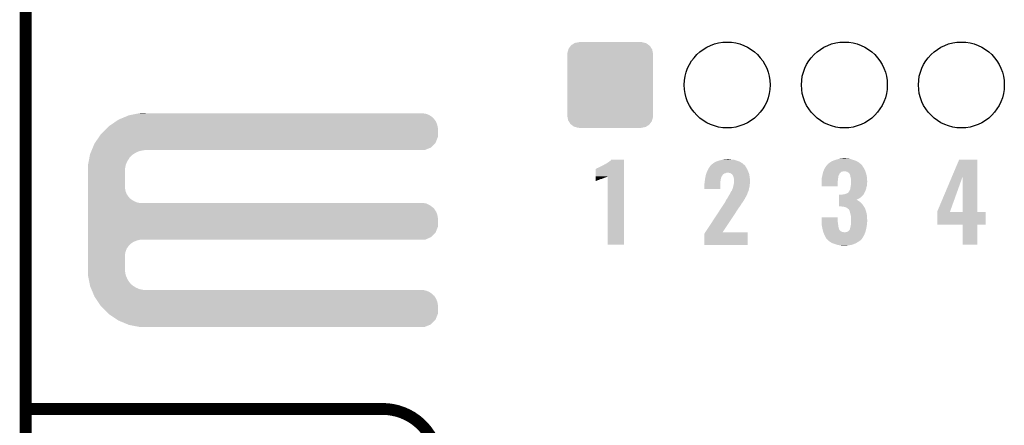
# Model space of a CAD drawing. Extents: x -0.05 to 0.95, y -0.15 to 2.1.
# Tile 19 of 35: x -0.05 to 0.44, y 0.74 to 0.95. Entities that reach past the tile are written whole.
import ezdxf

# ---------------------------------------------------------------- set-up
doc = ezdxf.new("R2010")
doc.units = 0
doc.layers.get('0').update_dxf_attribs({"linetype": 'CONTINUOUS'})
for name, color, linetype in [('HALL_CURRENT_24_V100_GKO', 5, 'CONTINUOUS'), ('HALL_CURRENT_24_V100_GTO', 14, 'CONTINUOUS'), ('HALL_CURRENT_24_V100_GTS', 12, 'CONTINUOUS')]:
    doc.layers.add(name, color=color, linetype=linetype)

# ---------------------------------------------------------------- blocks, each defined once
blk = doc.blocks.new('ROUND_40')
blk.add_circle((0, 0), 0.02165)
blk = doc.blocks.new('CUSTOM_48')
for points in [[(-0.01995, 0.0197), (-0.0197, 0.02003), (0.02003, 0.0197), (0.01959, 0.02003)], [(-0.0197, 0.02003), (-0.01817, 0.021), (0.01959, 0.02003), (0.0183, 0.021)], [(-0.01817, 0.021), (-0.01787, 0.02118), (0.0183, 0.021), (0.01762, 0.02118)], [(-0.01787, 0.02118), (-0.01586, 0.02158), (0.01762, 0.02118), (0.01621, 0.02158)], [(-0.01586, 0.02158), (-0.01575, 0.0216), (0.01621, 0.02158), (0.01575, 0.0216)], [(-0.01575, 0.0216), (-0.01575, 0.02165), (0.01575, 0.0216), (0.01575, 0.02165)], [(-0.02165, -0.01575), (-0.02165, 0.01575), (0.02165, -0.01575), (0.02165, 0.01575)], [(-0.0216, 0.01575), (-0.02158, 0.01621), (0.0216, 0.01575), (0.02151, 0.01621)], [(-0.02158, 0.01621), (-0.02111, 0.01787), (0.02151, 0.01621), (0.02118, 0.01787)], [(-0.02111, 0.01787), (-0.021, 0.0183), (0.02118, 0.01787), (0.02092, 0.0183)], [(-0.021, 0.0183), (-0.01995, 0.0197), (0.02092, 0.0183), (0.02003, 0.0197)], [(-0.02151, -0.01621), (-0.0216, -0.01575), (0.02158, -0.01621), (0.0216, -0.01575)], [(-0.02118, -0.01787), (-0.02151, -0.01621), (0.02111, -0.01787), (0.02158, -0.01621)], [(-0.02092, -0.0183), (-0.02118, -0.01787), (0.021, -0.0183), (0.02111, -0.01787)], [(-0.02003, -0.0197), (-0.02092, -0.0183), (0.01995, -0.0197), (0.021, -0.0183)], [(-0.01959, -0.02003), (-0.02003, -0.0197), (0.0197, -0.02003), (0.01995, -0.0197)], [(-0.0183, -0.021), (-0.01959, -0.02003), (0.01817, -0.021), (0.0197, -0.02003)], [(-0.01762, -0.02118), (-0.0183, -0.021), (0.01787, -0.02118), (0.01817, -0.021)], [(-0.01621, -0.02158), (-0.01762, -0.02118), (0.01586, -0.02158), (0.01787, -0.02118)], [(-0.01575, -0.0216), (-0.01621, -0.02158), (0.01575, -0.0216), (0.01586, -0.02158)], [(-0.01575, -0.02165), (-0.01575, -0.0216), (0.01575, -0.02165), (0.01575, -0.0216)]]:
    blk.add_solid(points)

msp = doc.modelspace()

# ---------------------------------------------------------------- linework, layer by layer
at = {"layer": 'HALL_CURRENT_24_V100_GKO', "const_width": 0.006}
msp.add_lwpolyline([(-0.05, -0.15), (-0.05, 2.01)], dxfattribs=at)
at = {"layer": 'HALL_CURRENT_24_V100_GTO', "const_width": 0.006}
msp.add_lwpolyline([(-0.05, 0.75), (0.13, 0.75)], dxfattribs=at)
msp.add_lwpolyline([(0.158, 0.722, 0.414214), (0.13, 0.75)], format="xyb", dxfattribs=at)
at = {"layer": 'HALL_CURRENT_24_V100_GTO'}
for points in [[(0.00261, 0.8982), (0.00566, 0.8988), (0.1536, 0.8982), (0.1521, 0.8988)], [(0.00566, 0.8988), (0.00719, 0.8991), (0.1521, 0.8988), (0.1505, 0.8991)], [(0.00719, 0.8991), (0.00769, 0.8992), (0.0106, 0.8991), (0.0106, 0.8992)], [(0.00769, 0.8992), (0.0077, 0.8992), (0.0106, 0.8992), (0.0077, 0.8992)], [(-0.00698, 0.8933), (-0.0048, 0.8948), (0.1576, 0.8933), (0.157, 0.8948)], [(-0.0048, 0.8948), (-0.0032, 0.8959), (0.157, 0.8948), (0.15624, 0.8959)], [(-0.0032, 0.8959), (-0.00272, 0.8961), (0.15624, 0.8959), (0.1561, 0.8961)], [(-0.00272, 0.8961), (0.00017, 0.8973), (0.1561, 0.8961), (0.1549, 0.8973)], [(0.00017, 0.8973), (0.0021, 0.8981), (0.1549, 0.8973), (0.15374, 0.8981)], [(0.0021, 0.8981), (0.00261, 0.8982), (0.15374, 0.8981), (0.1536, 0.8982)], [(-0.0121, 0.8885), (-0.01, 0.8905), (0.1579, 0.8885), (0.1579, 0.8905)], [(-0.01, 0.8905), (-0.00886, 0.8917), (0.1579, 0.8905), (0.1579, 0.8917)], [(-0.00886, 0.8917), (-0.008, 0.8926), (0.1579, 0.8917), (0.15773, 0.8926)], [(-0.008, 0.8926), (-0.00698, 0.8933), (0.15773, 0.8926), (0.1576, 0.8933)], [(-0.0153, 0.8838), (-0.01503, 0.8842), (0.1563, 0.8838), (0.1567, 0.8842)], [(-0.01503, 0.8842), (-0.01299, 0.8872), (0.1567, 0.8842), (0.1579, 0.8872)], [(-0.01299, 0.8872), (-0.0121, 0.8885), (0.1579, 0.8872), (0.1579, 0.8885)], [(-0.0175, 0.8785), (-0.01717, 0.8793), (0.00436, 0.8785), (0.0056, 0.8793)], [(-0.01717, 0.8793), (-0.01684, 0.8801), (0.0056, 0.8793), (0.0075, 0.8801)], [(-0.01684, 0.8801), (-0.01667, 0.8805), (0.0075, 0.8801), (0.0096, 0.8805)], [(-0.01667, 0.8805), (-0.01663, 0.8806), (0.0096, 0.8805), (0.0106, 0.8806)], [(-0.01663, 0.8806), (-0.01613, 0.8818), (0.1513, 0.8806), (0.1543, 0.8818)], [(-0.01613, 0.8818), (-0.0153, 0.8838), (0.1543, 0.8818), (0.1563, 0.8838)], [(-0.01856, 0.8731), (-0.01819, 0.875), (0.0005, 0.8731), (0.0013, 0.875)], [(-0.01819, 0.875), (-0.01785, 0.8767), (0.0013, 0.875), (0.0024, 0.8767)], [(-0.01785, 0.8767), (-0.0177, 0.8775), (0.0024, 0.8767), (0.0031, 0.8775)], [(-0.0177, 0.8775), (-0.01756, 0.8782), (0.0031, 0.8775), (0.0039, 0.8782)], [(-0.01756, 0.8782), (-0.0175, 0.8785), (0.0039, 0.8782), (0.00436, 0.8785)], [(0.2426, 0.8737), (0.2432, 0.874), (0.2518, 0.8737), (0.2518, 0.874)], [(0.2432, 0.874), (0.2444, 0.8748), (0.2518, 0.874), (0.2518, 0.8748)], [(0.2444, 0.8748), (0.245, 0.8753), (0.2518, 0.8748), (0.2518, 0.8753)], [(0.245, 0.8753), (0.2454, 0.8758), (0.2518, 0.8753), (0.2518, 0.8758)], [(0.2454, 0.8758), (0.2454, 0.8758), (0.2518, 0.8758), (0.2454, 0.8758)], [(0.2964, 0.8736), (0.29704, 0.8741), (0.3118, 0.8736), (0.3112, 0.8741)], [(0.29704, 0.8741), (0.2973, 0.8743), (0.3112, 0.8741), (0.31083, 0.8743)], [(0.2973, 0.8743), (0.29838, 0.8748), (0.31083, 0.8743), (0.3099, 0.8748)], [(0.29838, 0.8748), (0.2986, 0.8749), (0.3099, 0.8748), (0.30962, 0.8749)], [(0.2986, 0.8749), (0.2998, 0.8753), (0.30962, 0.8749), (0.3085, 0.8753)], [(0.2998, 0.8753), (0.3001, 0.8754), (0.3085, 0.8753), (0.30817, 0.8754)], [(0.3001, 0.8754), (0.30145, 0.8757), (0.30817, 0.8754), (0.3072, 0.8757)], [(0.30145, 0.8757), (0.3019, 0.8758), (0.3072, 0.8757), (0.3059, 0.8758)], [(0.3019, 0.8758), (0.30295, 0.8759), (0.3059, 0.8758), (0.3049, 0.8759)], [(0.30295, 0.8759), (0.304, 0.876), (0.3049, 0.8759), (0.3045, 0.876)], [(0.3549, 0.8738), (0.3556, 0.8743), (0.37082, 0.8738), (0.37022, 0.8743)], [(0.3556, 0.8743), (0.35575, 0.8744), (0.37022, 0.8743), (0.3701, 0.8744)], [(0.35575, 0.8744), (0.3565, 0.8749), (0.3701, 0.8744), (0.36917, 0.8749)], [(0.3565, 0.8749), (0.35702, 0.8751), (0.36917, 0.8749), (0.3688, 0.8751)], [(0.35702, 0.8751), (0.3578, 0.8754), (0.3688, 0.8751), (0.3679, 0.8754)], [(0.3578, 0.8754), (0.35836, 0.8756), (0.3679, 0.8754), (0.3673, 0.8756)], [(0.35836, 0.8756), (0.3592, 0.8759), (0.3673, 0.8756), (0.36652, 0.8759)], [(0.3592, 0.8759), (0.36033, 0.8761), (0.36652, 0.8759), (0.366, 0.8761)], [(0.36033, 0.8761), (0.3609, 0.8762), (0.366, 0.8761), (0.3648, 0.8762)], [(0.3609, 0.8762), (0.36185, 0.8763), (0.3648, 0.8762), (0.3638, 0.8763)], [(0.36185, 0.8763), (0.3628, 0.8764), (0.3638, 0.8763), (0.3633, 0.8764)], [(0.41725, 0.8674), (0.4208, 0.8758), (0.43, 0.8674), (0.43, 0.8758)], [(0.4208, 0.8758), (0.4208, 0.8758), (0.43, 0.8758), (0.4208, 0.8758)], [(-0.0186, 0.8729), (-0.01856, 0.8731), (0.00046, 0.8729), (0.0005, 0.8731)], [(-0.01854, 0.8711), (-0.0186, 0.8729), (0.0001, 0.8711), (0.00046, 0.8729)], [(-0.0185, 0.87), (-0.01854, 0.8711), (0.0001, 0.87), (0.0001, 0.8711)], [(-0.0185, 0.8614), (-0.0185, 0.87), (0.0001, 0.8614), (0.0001, 0.87)], [(0.2375, 0.8673), (0.2375, 0.871), (0.2518, 0.8673), (0.2518, 0.871)], [(0.2376, 0.871), (0.2378, 0.8712), (0.2518, 0.871), (0.2518, 0.8712)], [(0.2378, 0.8712), (0.2381, 0.8714), (0.2518, 0.8712), (0.2518, 0.8714)], [(0.2381, 0.8714), (0.2386, 0.8716), (0.2518, 0.8714), (0.2518, 0.8716)], [(0.2386, 0.8716), (0.2393, 0.8719), (0.2518, 0.8716), (0.2518, 0.8719)], [(0.2393, 0.8719), (0.2409, 0.8727), (0.2518, 0.8719), (0.2518, 0.8727)], [(0.2409, 0.8727), (0.2418, 0.8732), (0.2518, 0.8727), (0.2518, 0.8732)], [(0.2418, 0.8732), (0.2419, 0.8733), (0.2518, 0.8732), (0.2518, 0.8733)], [(0.2419, 0.8733), (0.2422, 0.8734), (0.2518, 0.8733), (0.2518, 0.8734)], [(0.2422, 0.8734), (0.2426, 0.8737), (0.2518, 0.8734), (0.2518, 0.8737)], [(0.29331, 0.8689), (0.29337, 0.8691), (0.303, 0.8689), (0.3034, 0.8691)], [(0.29337, 0.8691), (0.29341, 0.8692), (0.3034, 0.8691), (0.3038, 0.8692)], [(0.29341, 0.8692), (0.2935, 0.8695), (0.31461, 0.8692), (0.31451, 0.8695)], [(0.2935, 0.8695), (0.29365, 0.8698), (0.31451, 0.8695), (0.3144, 0.8698)], [(0.29365, 0.8698), (0.2942, 0.8709), (0.3144, 0.8698), (0.3139, 0.8709)], [(0.2942, 0.8709), (0.2943, 0.8711), (0.3139, 0.8709), (0.31378, 0.8711)], [(0.2943, 0.8711), (0.29481, 0.8719), (0.31378, 0.8711), (0.3133, 0.8719)], [(0.29481, 0.8719), (0.2952, 0.8725), (0.3133, 0.8719), (0.31296, 0.8725)], [(0.2952, 0.8725), (0.29525, 0.8726), (0.31296, 0.8725), (0.3129, 0.8726)], [(0.29525, 0.8726), (0.2953, 0.8727), (0.3129, 0.8726), (0.3128, 0.8727)], [(0.2953, 0.8727), (0.2957, 0.8731), (0.3128, 0.8727), (0.3124, 0.8731)], [(0.2957, 0.8731), (0.2964, 0.8736), (0.3124, 0.8731), (0.3118, 0.8736)], [(0.3052, 0.869), (0.3042, 0.8692), (0.31469, 0.869), (0.31461, 0.8692)], [(0.3058, 0.8687), (0.3052, 0.869), (0.31479, 0.8687), (0.31469, 0.869)], [(0.35204, 0.8689), (0.3521, 0.8692), (0.3606, 0.8689), (0.3609, 0.8692)], [(0.3521, 0.8692), (0.35224, 0.8696), (0.3609, 0.8692), (0.3613, 0.8696)], [(0.35224, 0.8696), (0.35228, 0.8697), (0.3613, 0.8696), (0.3618, 0.8697)], [(0.35228, 0.8697), (0.35231, 0.8698), (0.3618, 0.8697), (0.3622, 0.8698)], [(0.35231, 0.8698), (0.35235, 0.8699), (0.3622, 0.8698), (0.3625, 0.8699)], [(0.35235, 0.8699), (0.35242, 0.8701), (0.37347, 0.8699), (0.3734, 0.8701)], [(0.35235, 0.8699), (0.35235, 0.8699), (0.3625, 0.8699), (0.3628, 0.8699)], [(0.35242, 0.8701), (0.3526, 0.8706), (0.3734, 0.8701), (0.37317, 0.8706)], [(0.3526, 0.8706), (0.35292, 0.8712), (0.37317, 0.8706), (0.3729, 0.8712)], [(0.35292, 0.8712), (0.3534, 0.8721), (0.3729, 0.8712), (0.3723, 0.8721)], [(0.3534, 0.8721), (0.35407, 0.8729), (0.3723, 0.8721), (0.3718, 0.8729)], [(0.35407, 0.8729), (0.3544, 0.8733), (0.3718, 0.8729), (0.3714, 0.8733)], [(0.3544, 0.8733), (0.35445, 0.8734), (0.3714, 0.8733), (0.3713, 0.8734)], [(0.35445, 0.8734), (0.3545, 0.8735), (0.3713, 0.8734), (0.37118, 0.8735)], [(0.3545, 0.8735), (0.3549, 0.8738), (0.37118, 0.8735), (0.37082, 0.8738)], [(0.3635, 0.8698), (0.3628, 0.8699), (0.3735, 0.8698), (0.37347, 0.8699)], [(0.3641, 0.8697), (0.3635, 0.8698), (0.37353, 0.8697), (0.3735, 0.8698)], [(0.3645, 0.8695), (0.3641, 0.8697), (0.3736, 0.8695), (0.37353, 0.8697)], [(0.3649, 0.8692), (0.3645, 0.8695), (0.3737, 0.8692), (0.3736, 0.8695)], [(0.3652, 0.869), (0.3649, 0.8692), (0.37377, 0.869), (0.3737, 0.8692)], [(0.3653, 0.8688), (0.3652, 0.869), (0.37383, 0.8688), (0.37377, 0.869)], [(0.2375, 0.8672), (0.2375, 0.8673), (0.2435, 0.8672), (0.2436, 0.8673)], [(0.2375, 0.8671), (0.2375, 0.8672), (0.2433, 0.8671), (0.2435, 0.8672)], [(0.2375, 0.867), (0.2375, 0.8671), (0.243, 0.867), (0.2433, 0.8671)], [(0.2375, 0.8668), (0.2375, 0.867), (0.2426, 0.8668), (0.243, 0.867)], [(0.2375, 0.8666), (0.2375, 0.8668), (0.242, 0.8666), (0.2426, 0.8668)], [(0.2375, 0.8663), (0.2375, 0.8666), (0.2412, 0.8663), (0.242, 0.8666)], [(0.2375, 0.8659), (0.2375, 0.8663), (0.2402, 0.8659), (0.2412, 0.8663)], [(0.2375, 0.8655), (0.2375, 0.8659), (0.2391, 0.8655), (0.2399, 0.8659)], [(0.2375, 0.8659), (0.2375, 0.8659), (0.2399, 0.8659), (0.2402, 0.8659)], [(0.2375, 0.8652), (0.2375, 0.8655), (0.2381, 0.8652), (0.2391, 0.8655)], [(0.2375, 0.8649), (0.2375, 0.8652), (0.2375, 0.8649), (0.2381, 0.8652)], [(0.2436, 0.8329), (0.2436, 0.8673), (0.2518, 0.8329), (0.2518, 0.8673)], [(0.2924, 0.8644), (0.29247, 0.8648), (0.30036, 0.8644), (0.3004, 0.8648)], [(0.2924, 0.8639), (0.2924, 0.8644), (0.3003, 0.8639), (0.30036, 0.8644)], [(0.29247, 0.8648), (0.2925, 0.865), (0.3004, 0.8648), (0.30042, 0.865)], [(0.2925, 0.865), (0.29259, 0.8656), (0.30042, 0.865), (0.3005, 0.8656)], [(0.29259, 0.8656), (0.29269, 0.8663), (0.3005, 0.8656), (0.3007, 0.8663)], [(0.29269, 0.8663), (0.2927, 0.8664), (0.3007, 0.8663), (0.30072, 0.8664)], [(0.2927, 0.8664), (0.29278, 0.8668), (0.30072, 0.8664), (0.3008, 0.8668)], [(0.29278, 0.8668), (0.29284, 0.8671), (0.3008, 0.8668), (0.3009, 0.8671)], [(0.29284, 0.8671), (0.293, 0.8679), (0.3009, 0.8671), (0.30143, 0.8679)], [(0.293, 0.8679), (0.29303, 0.868), (0.30143, 0.8679), (0.3015, 0.868)], [(0.29303, 0.868), (0.29316, 0.8684), (0.3015, 0.868), (0.3019, 0.8684)], [(0.29316, 0.8684), (0.29328, 0.8688), (0.3019, 0.8684), (0.3025, 0.8688)], [(0.29328, 0.8688), (0.29331, 0.8689), (0.3025, 0.8688), (0.303, 0.8689)], [(0.30618, 0.8684), (0.3058, 0.8687), (0.3149, 0.8684), (0.31479, 0.8687)], [(0.3063, 0.8683), (0.30618, 0.8684), (0.31492, 0.8683), (0.3149, 0.8684)], [(0.3064, 0.8682), (0.3063, 0.8683), (0.31494, 0.8682), (0.31492, 0.8683)], [(0.3064, 0.8681), (0.3064, 0.8682), (0.31495, 0.8681), (0.31494, 0.8682)], [(0.3067, 0.8677), (0.3064, 0.8681), (0.31502, 0.8677), (0.31495, 0.8681)], [(0.3069, 0.8672), (0.3067, 0.8677), (0.31511, 0.8672), (0.31502, 0.8677)], [(0.30704, 0.8667), (0.3069, 0.8672), (0.3152, 0.8667), (0.31511, 0.8672)], [(0.3072, 0.8661), (0.30704, 0.8667), (0.31523, 0.8661), (0.3152, 0.8667)], [(0.30719, 0.8639), (0.3072, 0.864), (0.3153, 0.8639), (0.3153, 0.864)], [(0.3072, 0.8648), (0.3072, 0.8661), (0.3153, 0.8648), (0.31523, 0.8661)], [(0.3072, 0.864), (0.3072, 0.8648), (0.3153, 0.864), (0.3153, 0.8648)], [(0.3514, 0.8661), (0.3515, 0.8666), (0.3597, 0.8661), (0.35978, 0.8666)], [(0.3514, 0.8652), (0.3514, 0.8661), (0.3596, 0.8652), (0.3597, 0.8661)], [(0.3514, 0.8642), (0.3514, 0.8652), (0.3595, 0.8642), (0.3596, 0.8652)], [(0.3514, 0.8623), (0.3514, 0.8642), (0.3595, 0.8623), (0.3595, 0.8642)], [(0.3515, 0.8666), (0.35168, 0.8673), (0.35978, 0.8666), (0.3599, 0.8673)], [(0.35168, 0.8673), (0.3518, 0.8678), (0.3599, 0.8673), (0.36, 0.8678)], [(0.3518, 0.8678), (0.35186, 0.8681), (0.36, 0.8678), (0.3602, 0.8681)], [(0.35186, 0.8681), (0.35191, 0.8683), (0.3602, 0.8681), (0.3603, 0.8683)], [(0.35191, 0.8683), (0.35193, 0.8684), (0.3603, 0.8683), (0.3603, 0.8684)], [(0.35193, 0.8684), (0.35204, 0.8689), (0.3603, 0.8684), (0.3606, 0.8689)], [(0.3655, 0.8686), (0.3653, 0.8688), (0.3739, 0.8686), (0.37383, 0.8688)], [(0.3658, 0.868), (0.3655, 0.8686), (0.37404, 0.868), (0.3739, 0.8686)], [(0.3659, 0.8674), (0.3658, 0.868), (0.37418, 0.8674), (0.37404, 0.868)], [(0.36602, 0.8669), (0.3659, 0.8674), (0.3743, 0.8669), (0.37418, 0.8674)], [(0.3662, 0.8661), (0.36602, 0.8669), (0.37434, 0.8661), (0.3743, 0.8669)], [(0.3663, 0.8654), (0.3662, 0.8661), (0.37438, 0.8654), (0.37434, 0.8661)], [(0.36623, 0.8636), (0.36628, 0.8643), (0.3743, 0.8636), (0.3744, 0.8643)], [(0.36628, 0.8643), (0.3663, 0.8645), (0.3744, 0.8643), (0.3744, 0.8645)], [(0.3663, 0.8649), (0.3663, 0.8654), (0.3744, 0.8649), (0.37438, 0.8654)], [(0.3663, 0.8645), (0.3663, 0.8649), (0.3744, 0.8645), (0.3744, 0.8649)], [(0.4097, 0.8495), (0.41725, 0.8674), (0.41617, 0.8495), (0.4226, 0.8674)], [(0.4226, 0.8493), (0.4226, 0.8674), (0.43, 0.8493), (0.43, 0.8674)], [(-0.0185, 0.8598), (-0.0185, 0.8614), (0.0004, 0.8598), (0.0001, 0.8614)], [(-0.0185, 0.8583), (-0.0185, 0.8598), (0.001, 0.8583), (0.0004, 0.8598)], [(0.2923, 0.8635), (0.2924, 0.8639), (0.3003, 0.8635), (0.3003, 0.8639)], [(0.2923, 0.8609), (0.2923, 0.8635), (0.3003, 0.8609), (0.3003, 0.8635)], [(0.3054, 0.8589), (0.3058, 0.8597), (0.3141, 0.8589), (0.31442, 0.8597)], [(0.3058, 0.8597), (0.30594, 0.8599), (0.31442, 0.8597), (0.3145, 0.8599)], [(0.30594, 0.8599), (0.30609, 0.8601), (0.3145, 0.8599), (0.3146, 0.8601)], [(0.30609, 0.8601), (0.30616, 0.8602), (0.3146, 0.8601), (0.3146, 0.8602)], [(0.30616, 0.8602), (0.3063, 0.8604), (0.3146, 0.8602), (0.31465, 0.8604)], [(0.3063, 0.8605), (0.3064, 0.8608), (0.31467, 0.8605), (0.31474, 0.8608)], [(0.3063, 0.8604), (0.3063, 0.8605), (0.31465, 0.8604), (0.31467, 0.8605)], [(0.3064, 0.8608), (0.3066, 0.8612), (0.31474, 0.8608), (0.31484, 0.8612)], [(0.3066, 0.8612), (0.3067, 0.8618), (0.31484, 0.8612), (0.31498, 0.8618)], [(0.3067, 0.8618), (0.30673, 0.8619), (0.31498, 0.8618), (0.315, 0.8619)], [(0.30673, 0.8619), (0.3069, 0.8624), (0.315, 0.8619), (0.31514, 0.8624)], [(0.3069, 0.8624), (0.30695, 0.8626), (0.31514, 0.8624), (0.3152, 0.8626)], [(0.30695, 0.8626), (0.3071, 0.8632), (0.3152, 0.8626), (0.3152, 0.8632)], [(0.3071, 0.8632), (0.30711, 0.8633), (0.3152, 0.8632), (0.3152, 0.8633)], [(0.30711, 0.8633), (0.30719, 0.8639), (0.3152, 0.8633), (0.3153, 0.8639)], [(0.3642, 0.8587), (0.3648, 0.8591), (0.37285, 0.8587), (0.37305, 0.8591)], [(0.3648, 0.8591), (0.3652, 0.8596), (0.37305, 0.8591), (0.3733, 0.8596)], [(0.3653, 0.8598), (0.3655, 0.8602), (0.37339, 0.8598), (0.37357, 0.8602)], [(0.3653, 0.8596), (0.3653, 0.8598), (0.3733, 0.8596), (0.37339, 0.8598)], [(0.3655, 0.8602), (0.3658, 0.8607), (0.37357, 0.8602), (0.3738, 0.8607)], [(0.3658, 0.8607), (0.3659, 0.8614), (0.3738, 0.8607), (0.37394, 0.8614)], [(0.3659, 0.8614), (0.36597, 0.8617), (0.37394, 0.8614), (0.374, 0.8617)], [(0.36597, 0.8617), (0.3661, 0.8623), (0.374, 0.8617), (0.37418, 0.8623)], [(0.3661, 0.8623), (0.36614, 0.8627), (0.37418, 0.8623), (0.3743, 0.8627)], [(0.36614, 0.8627), (0.3662, 0.8633), (0.3743, 0.8627), (0.3743, 0.8633)], [(0.3662, 0.8633), (0.36623, 0.8636), (0.3743, 0.8633), (0.3743, 0.8636)], [(-0.0185, 0.8569), (-0.0185, 0.8583), (0.002, 0.8569), (0.001, 0.8583)], [(-0.0185, 0.8563), (-0.0185, 0.8569), (0.0025, 0.8563), (0.002, 0.8569)], [(-0.0185, 0.8558), (-0.0185, 0.8563), (0.0031, 0.8558), (0.0025, 0.8563)], [(-0.0185, 0.8549), (-0.0185, 0.8558), (0.0045, 0.8549), (0.0031, 0.8558)], [(-0.0185, 0.8542), (-0.0185, 0.8549), (0.006, 0.8542), (0.0045, 0.8549)], [(-0.0185, 0.8539), (-0.0185, 0.8542), (0.0075, 0.8539), (0.006, 0.8542)], [(0.30227, 0.8536), (0.3028, 0.8544), (0.3111, 0.8536), (0.3117, 0.8544)], [(0.3028, 0.8544), (0.3031, 0.855), (0.3117, 0.8544), (0.3121, 0.855)], [(0.3031, 0.855), (0.3034, 0.8556), (0.3121, 0.855), (0.3124, 0.8556)], [(0.3034, 0.8556), (0.3037, 0.8559), (0.3124, 0.8556), (0.3127, 0.8559)], [(0.3037, 0.8559), (0.30385, 0.8562), (0.3127, 0.8559), (0.3127, 0.8562)], [(0.30385, 0.8562), (0.3039, 0.8563), (0.3127, 0.8562), (0.3128, 0.8563)], [(0.3039, 0.8563), (0.304, 0.8565), (0.3128, 0.8563), (0.31292, 0.8565)], [(0.304, 0.8565), (0.3044, 0.8572), (0.31292, 0.8565), (0.31335, 0.8572)], [(0.3044, 0.8572), (0.30465, 0.8576), (0.31335, 0.8572), (0.3136, 0.8576)], [(0.30465, 0.8576), (0.3049, 0.858), (0.3136, 0.8576), (0.31375, 0.858)], [(0.3049, 0.858), (0.3054, 0.8589), (0.31375, 0.858), (0.3141, 0.8589)], [(0.3601, 0.8578), (0.3601, 0.8581), (0.3723, 0.8578), (0.37252, 0.8581)], [(0.3601, 0.8568), (0.3601, 0.8578), (0.3713, 0.8568), (0.3723, 0.8578)], [(0.3601, 0.8563), (0.3601, 0.8568), (0.3706, 0.8563), (0.3713, 0.8568)], [(0.3601, 0.8559), (0.3601, 0.8563), (0.3698, 0.8559), (0.3706, 0.8563)], [(0.3601, 0.8556), (0.3601, 0.8559), (0.36891, 0.8556), (0.3698, 0.8559)], [(0.3601, 0.8555), (0.3601, 0.8556), (0.3692, 0.8555), (0.369, 0.8556)], [(0.3601, 0.8556), (0.3601, 0.8556), (0.369, 0.8556), (0.36891, 0.8556)], [(0.3601, 0.8553), (0.3601, 0.8555), (0.3694, 0.8553), (0.3692, 0.8555)], [(0.3601, 0.8551), (0.3601, 0.8553), (0.3698, 0.8551), (0.3694, 0.8553)], [(0.3601, 0.8548), (0.3601, 0.8551), (0.3702, 0.8548), (0.3698, 0.8551)], [(0.3601, 0.8545), (0.3601, 0.8548), (0.3707, 0.8545), (0.3702, 0.8548)], [(0.3601, 0.8541), (0.3601, 0.8545), (0.3712, 0.8541), (0.3707, 0.8545)], [(0.3601, 0.8536), (0.3601, 0.8541), (0.3717, 0.8536), (0.3712, 0.8541)], [(0.3618, 0.8581), (0.3623, 0.8582), (0.37252, 0.8581), (0.3726, 0.8582)], [(0.3623, 0.8582), (0.3629, 0.8583), (0.3726, 0.8582), (0.37265, 0.8583)], [(0.3629, 0.8583), (0.3636, 0.8585), (0.37265, 0.8583), (0.37275, 0.8585)], [(0.3636, 0.8585), (0.3642, 0.8587), (0.37275, 0.8585), (0.37285, 0.8587)], [(-0.0185, 0.8536), (-0.0185, 0.8539), (0.1521, 0.8536), (0.1505, 0.8539)], [(-0.0185, 0.8529), (-0.0185, 0.8536), (0.1536, 0.8529), (0.1521, 0.8536)], [(-0.0185, 0.852), (-0.0185, 0.8529), (0.1549, 0.852), (0.1536, 0.8529)], [(-0.0185, 0.8515), (-0.0185, 0.852), (0.1555, 0.8515), (0.1549, 0.852)], [(-0.0185, 0.8509), (-0.0185, 0.8515), (0.1561, 0.8509), (0.1555, 0.8515)], [(-0.0185, 0.8495), (-0.0185, 0.8509), (0.157, 0.8495), (0.1561, 0.8509)], [(-0.0185, 0.848), (-0.0185, 0.8495), (0.1576, 0.848), (0.157, 0.8495)], [(0.29276, 0.8391), (0.3009, 0.8515), (0.3015, 0.8391), (0.3097, 0.8515)], [(0.3009, 0.8515), (0.30162, 0.8526), (0.3097, 0.8515), (0.3105, 0.8526)], [(0.30162, 0.8526), (0.30227, 0.8536), (0.3105, 0.8526), (0.3111, 0.8536)], [(0.3601, 0.8522), (0.3601, 0.8536), (0.3727, 0.8522), (0.3717, 0.8536)], [(0.3615, 0.8521), (0.3613, 0.8522), (0.37276, 0.8521), (0.3727, 0.8522)], [(0.3625, 0.852), (0.3616, 0.8521), (0.37283, 0.852), (0.37276, 0.8521)], [(0.3633, 0.8518), (0.3625, 0.852), (0.37295, 0.8518), (0.37283, 0.852)], [(0.3639, 0.8516), (0.3633, 0.8518), (0.37308, 0.8516), (0.37295, 0.8518)], [(0.36415, 0.8514), (0.3639, 0.8516), (0.3732, 0.8514), (0.37308, 0.8516)], [(0.3644, 0.8512), (0.36415, 0.8514), (0.37328, 0.8512), (0.3732, 0.8514)], [(0.3648, 0.8509), (0.3644, 0.8512), (0.3734, 0.8509), (0.37328, 0.8512)], [(0.3651, 0.8507), (0.3648, 0.8509), (0.37348, 0.8507), (0.3734, 0.8509)], [(0.3652, 0.8505), (0.3651, 0.8507), (0.37356, 0.8505), (0.37348, 0.8507)], [(0.3653, 0.8504), (0.3652, 0.8505), (0.3736, 0.8504), (0.37356, 0.8505)], [(0.3656, 0.8497), (0.3653, 0.8504), (0.37381, 0.8497), (0.3736, 0.8504)], [(0.36567, 0.8494), (0.3656, 0.8497), (0.3739, 0.8494), (0.37381, 0.8497)], [(0.3658, 0.8489), (0.36567, 0.8494), (0.37402, 0.8489), (0.3739, 0.8494)], [(0.4097, 0.8493), (0.4097, 0.8495), (0.4161, 0.8493), (0.41617, 0.8495)], [(0.4097, 0.843), (0.4097, 0.8493), (0.4342, 0.843), (0.4342, 0.8493)], [(0.4097, 0.8493), (0.4097, 0.8493), (0.4342, 0.8493), (0.43, 0.8493)], [(0.4097, 0.8493), (0.4097, 0.8493), (0.4226, 0.8493), (0.4161, 0.8493)], [(-0.0185, 0.8464), (-0.0185, 0.848), (0.1579, 0.8464), (0.1576, 0.848)], [(-0.0185, 0.8419), (-0.0185, 0.8464), (0.1579, 0.8419), (0.1579, 0.8464)], [(0.3514, 0.8447), (0.3514, 0.8467), (0.3595, 0.8447), (0.3595, 0.8467)], [(0.3514, 0.8467), (0.3514, 0.8467), (0.3595, 0.8467), (0.3514, 0.8467)], [(0.3514, 0.8441), (0.3514, 0.8447), (0.3596, 0.8441), (0.3595, 0.8447)], [(0.36596, 0.8482), (0.3658, 0.8489), (0.3742, 0.8482), (0.37402, 0.8489)], [(0.3662, 0.8472), (0.36596, 0.8482), (0.37428, 0.8472), (0.3742, 0.8482)], [(0.3662, 0.8469), (0.3662, 0.8472), (0.3743, 0.8469), (0.37428, 0.8472)], [(0.3662, 0.8464), (0.3662, 0.8469), (0.37433, 0.8464), (0.3743, 0.8469)], [(0.3663, 0.8458), (0.3662, 0.8464), (0.37437, 0.8458), (0.37433, 0.8464)], [(0.3663, 0.8454), (0.3663, 0.8458), (0.3744, 0.8454), (0.37437, 0.8458)], [(0.3663, 0.8444), (0.3663, 0.8454), (0.3744, 0.8444), (0.3744, 0.8454)], [(0.3663, 0.8441), (0.3663, 0.8444), (0.37434, 0.8441), (0.3744, 0.8444)], [(-0.0185, 0.8389), (-0.0185, 0.8419), (0.1567, 0.8389), (0.1579, 0.8419)], [(0.3514, 0.8434), (0.3514, 0.8441), (0.3597, 0.8434), (0.3596, 0.8441)], [(0.3514, 0.843), (0.3514, 0.8434), (0.35975, 0.843), (0.3597, 0.8434)], [(0.35165, 0.8418), (0.3514, 0.843), (0.3599, 0.8418), (0.35975, 0.843)], [(0.3518, 0.8411), (0.35165, 0.8418), (0.3601, 0.8411), (0.3599, 0.8418)], [(0.35194, 0.8405), (0.3518, 0.8411), (0.3603, 0.8405), (0.3601, 0.8411)], [(0.35196, 0.8404), (0.35194, 0.8405), (0.3603, 0.8404), (0.3603, 0.8405)], [(0.35201, 0.8402), (0.35196, 0.8404), (0.3605, 0.8402), (0.3603, 0.8404)], [(0.35204, 0.8401), (0.35201, 0.8402), (0.3607, 0.8401), (0.3605, 0.8402)], [(0.35211, 0.8398), (0.35204, 0.8401), (0.3609, 0.8398), (0.3607, 0.8401)], [(0.35218, 0.8395), (0.35211, 0.8398), (0.3613, 0.8395), (0.3609, 0.8398)], [(0.3522, 0.8394), (0.35218, 0.8395), (0.36155, 0.8394), (0.3613, 0.8395)], [(0.35224, 0.8393), (0.3522, 0.8394), (0.3618, 0.8393), (0.36155, 0.8394)], [(0.35228, 0.8392), (0.35224, 0.8393), (0.3623, 0.8392), (0.3618, 0.8393)], [(0.35232, 0.8391), (0.35228, 0.8392), (0.363, 0.8391), (0.3623, 0.8392)], [(0.3633, 0.8391), (0.3637, 0.8392), (0.37343, 0.8391), (0.37346, 0.8392)], [(0.3641, 0.8392), (0.3645, 0.8394), (0.37346, 0.8392), (0.37352, 0.8394)], [(0.3645, 0.8394), (0.3653, 0.84), (0.37352, 0.8394), (0.37371, 0.84)], [(0.3653, 0.84), (0.36548, 0.8403), (0.37371, 0.84), (0.3738, 0.8403)], [(0.36548, 0.8403), (0.3656, 0.8405), (0.3738, 0.8403), (0.37384, 0.8405)], [(0.3656, 0.8406), (0.3657, 0.8407), (0.37386, 0.8406), (0.37388, 0.8407)], [(0.3656, 0.8405), (0.3656, 0.8406), (0.37384, 0.8405), (0.37386, 0.8406)], [(0.3657, 0.8407), (0.3659, 0.8417), (0.37388, 0.8407), (0.37406, 0.8417)], [(0.3659, 0.8417), (0.36597, 0.8419), (0.37406, 0.8417), (0.3741, 0.8419)], [(0.36597, 0.8419), (0.3661, 0.8423), (0.3741, 0.8419), (0.37416, 0.8423)], [(0.3661, 0.8423), (0.3662, 0.8432), (0.37416, 0.8423), (0.3743, 0.8432)], [(0.3662, 0.8432), (0.36628, 0.8439), (0.3743, 0.8432), (0.3743, 0.8439)], [(0.36628, 0.8439), (0.3663, 0.8441), (0.3743, 0.8439), (0.37434, 0.8441)], [(0.4226, 0.8329), (0.4226, 0.843), (0.43, 0.8329), (0.43, 0.843)], [(0.4226, 0.843), (0.4226, 0.843), (0.43, 0.843), (0.4342, 0.843)], [(-0.0185, 0.8366), (-0.0185, 0.8389), (0.1543, 0.8366), (0.1567, 0.8389)], [(-0.0185, 0.8353), (-0.0185, 0.8366), (0.1513, 0.8353), (0.1543, 0.8366)], [(-0.0185, 0.8349), (-0.0185, 0.8353), (0.006, 0.8349), (0.0075, 0.8353)], [(-0.0185, 0.8343), (-0.0185, 0.8349), (0.0045, 0.8343), (0.006, 0.8349)], [(-0.0185, 0.8334), (-0.0185, 0.8343), (0.0031, 0.8334), (0.0045, 0.8343)], [(0.2923, 0.8384), (0.29276, 0.8391), (0.3142, 0.8384), (0.3142, 0.8391)], [(0.2923, 0.8327), (0.2923, 0.8384), (0.3142, 0.8327), (0.3142, 0.8384)], [(0.29276, 0.8391), (0.29276, 0.8391), (0.3142, 0.8391), (0.3015, 0.8391)], [(0.35247, 0.8387), (0.35232, 0.8391), (0.3733, 0.8387), (0.37343, 0.8391)], [(0.3527, 0.8381), (0.35247, 0.8387), (0.37302, 0.8381), (0.3733, 0.8387)], [(0.35315, 0.8372), (0.3527, 0.8381), (0.3726, 0.8372), (0.37302, 0.8381)], [(0.3532, 0.8371), (0.35315, 0.8372), (0.37254, 0.8371), (0.3726, 0.8372)], [(0.3536, 0.8362), (0.3532, 0.8371), (0.372, 0.8362), (0.37254, 0.8371)], [(0.3539, 0.8358), (0.3536, 0.8362), (0.37176, 0.8358), (0.372, 0.8362)], [(0.354, 0.8357), (0.3539, 0.8358), (0.3717, 0.8357), (0.37176, 0.8358)], [(0.35411, 0.8356), (0.354, 0.8357), (0.3715, 0.8356), (0.3717, 0.8357)], [(0.35455, 0.8352), (0.35411, 0.8356), (0.3712, 0.8352), (0.3715, 0.8356)], [(0.35509, 0.8347), (0.35455, 0.8352), (0.3705, 0.8347), (0.3712, 0.8352)], [(0.3552, 0.8346), (0.35509, 0.8347), (0.37035, 0.8346), (0.3705, 0.8347)], [(0.35598, 0.8341), (0.3552, 0.8346), (0.3696, 0.8341), (0.37035, 0.8346)], [(-0.0185, 0.8329), (-0.0185, 0.8334), (0.0025, 0.8329), (0.0031, 0.8334)], [(-0.0185, 0.8323), (-0.0185, 0.8329), (0.002, 0.8323), (0.0025, 0.8329)], [(-0.0185, 0.8309), (-0.0185, 0.8323), (0.001, 0.8309), (0.002, 0.8323)], [(-0.0185, 0.8294), (-0.0185, 0.8309), (0.0004, 0.8294), (0.001, 0.8309)], [(-0.0185, 0.8278), (-0.0185, 0.8294), (0.0001, 0.8278), (0.0004, 0.8294)], [(0.3566, 0.8337), (0.35598, 0.8341), (0.36886, 0.8337), (0.3696, 0.8341)], [(0.35744, 0.8334), (0.3566, 0.8337), (0.3683, 0.8334), (0.36886, 0.8337)], [(0.358, 0.8332), (0.35744, 0.8334), (0.3678, 0.8332), (0.3683, 0.8334)], [(0.3592, 0.8328), (0.358, 0.8332), (0.3668, 0.8328), (0.3678, 0.8332)], [(0.3595, 0.8327), (0.3592, 0.8328), (0.3662, 0.8327), (0.3668, 0.8328)], [(0.3608, 0.8325), (0.3595, 0.8327), (0.365, 0.8325), (0.3662, 0.8327)], [(0.3614, 0.8324), (0.3608, 0.8325), (0.36395, 0.8324), (0.365, 0.8325)], [(0.3623, 0.8323), (0.3619, 0.8324), (0.3629, 0.8323), (0.36395, 0.8324)], [(-0.0185, 0.8205), (-0.0185, 0.8278), (0.0001, 0.8205), (0.0001, 0.8278)], [(-0.0186, 0.8176), (-0.01853, 0.8195), (0.00046, 0.8176), (0.0001, 0.8195)], [(-0.01853, 0.8195), (-0.0185, 0.8205), (0.0001, 0.8195), (0.0001, 0.8205)], [(-0.01856, 0.8174), (-0.0186, 0.8176), (0.0005, 0.8174), (0.00046, 0.8176)], [(-0.01819, 0.8155), (-0.01856, 0.8174), (0.0013, 0.8155), (0.0005, 0.8174)], [(-0.01785, 0.8138), (-0.01819, 0.8155), (0.0024, 0.8138), (0.0013, 0.8155)], [(-0.0177, 0.813), (-0.01785, 0.8138), (0.0031, 0.813), (0.0024, 0.8138)], [(-0.01756, 0.8123), (-0.0177, 0.813), (0.0039, 0.8123), (0.0031, 0.813)], [(-0.0175, 0.812), (-0.01756, 0.8123), (0.00436, 0.812), (0.0039, 0.8123)], [(-0.01717, 0.8112), (-0.0175, 0.812), (0.0056, 0.8112), (0.00436, 0.812)], [(-0.01684, 0.8104), (-0.01717, 0.8112), (0.0075, 0.8104), (0.0056, 0.8112)], [(-0.01667, 0.81), (-0.01684, 0.8104), (0.0096, 0.81), (0.0075, 0.8104)], [(-0.0165, 0.8096), (-0.01667, 0.81), (0.1521, 0.8096), (0.1505, 0.81)], [(-0.01625, 0.809), (-0.0165, 0.8096), (0.1536, 0.809), (0.1521, 0.8096)], [(-0.01588, 0.8081), (-0.01625, 0.809), (0.1549, 0.8081), (0.1536, 0.809)], [(-0.01563, 0.8075), (-0.01588, 0.8081), (0.1555, 0.8075), (0.1549, 0.8081)], [(-0.01542, 0.807), (-0.01563, 0.8075), (0.1561, 0.807), (0.1555, 0.8075)], [(-0.0153, 0.8067), (-0.01542, 0.807), (0.15629, 0.8067), (0.1561, 0.807)], [(-0.01457, 0.8056), (-0.0153, 0.8067), (0.157, 0.8056), (0.15629, 0.8067)], [(-0.01357, 0.8041), (-0.01457, 0.8056), (0.1576, 0.8041), (0.157, 0.8056)], [(-0.0125, 0.8025), (-0.01357, 0.8041), (0.1579, 0.8025), (0.1576, 0.8041)], [(-0.0121, 0.8019), (-0.0125, 0.8025), (0.1579, 0.8019), (0.1579, 0.8025)], [(-0.01, 0.7999), (-0.0121, 0.8019), (0.1579, 0.7999), (0.1579, 0.8019)], [(-0.00819, 0.798), (-0.01, 0.7999), (0.1579, 0.798), (0.1579, 0.7999)], [(-0.008, 0.7978), (-0.00819, 0.798), (0.15782, 0.7978), (0.1579, 0.798)], [(-0.0038, 0.795), (-0.008, 0.7978), (0.1567, 0.795), (0.15782, 0.7978)], [(-0.0032, 0.7946), (-0.0038, 0.795), (0.1563, 0.7946), (0.1567, 0.795)], [(0.00162, 0.7926), (-0.0032, 0.7946), (0.1543, 0.7926), (0.1563, 0.7946)], [(0.0021, 0.7924), (0.00162, 0.7926), (0.1538, 0.7924), (0.1543, 0.7926)], [(0.00719, 0.7914), (0.0021, 0.7924), (0.1513, 0.7914), (0.1538, 0.7924)], [(0.0077, 0.7913), (0.00719, 0.7914), (0.0077, 0.7913), (0.0106, 0.7914)]]:
    msp.add_solid(points, dxfattribs=at)

# ---------------------------------------------------------------- block references
at = {"layer": 'HALL_CURRENT_24_V100_GTS'}
for name, p in [('CUSTOM_48', (0.2448, 0.9134)), ('ROUND_40', (0.3038, 0.9134)), ('ROUND_40', (0.3629, 0.9134)), ('ROUND_40', (0.4219, 0.9134))]:
    msp.add_blockref(name, p, dxfattribs=at)

doc.saveas('drawing.dxf')
